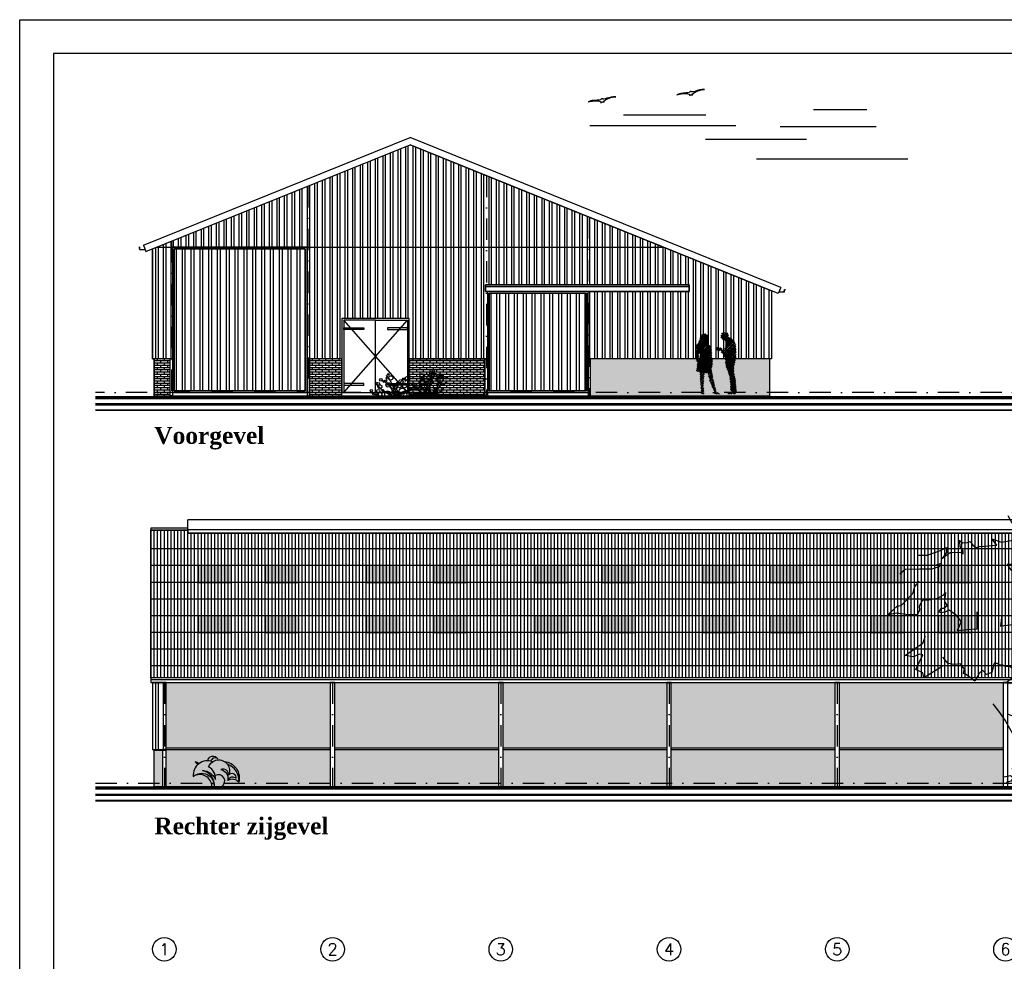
# Model space of a CAD drawing. Extents: x 0 to 139982, y -59400 to 0.
# Tile 7 of 20: x 0 to 29266, y -27970 to 0. Entities that reach past the tile are written whole.
import ezdxf
from ezdxf.enums import TextEntityAlignment as Align

# ---------------------------------------------------------------- set-up
doc = ezdxf.new("R2010")
doc.units = 0
doc.header["$LTSCALE"] = 100
doc.header["$MEASUREMENT"] = 0
doc.linetypes.add('DASHDOT2', pattern=[12.7, 6.35, -3.175, 0, -3.175])
doc.layers.get('0').update_dxf_attribs({"linetype": 'CONTINUOUS'})
for name, color, linetype in [('00', 7, 'CONTINUOUS'), ('A--A$1C-_CIRKEL', 3, 'CONTINUOUS'), ('A--A21--_F1---', 8, 'CONTINUOUS'), ('A--A21--_F123-_SOLID', 25, 'CONTINUOUS'), ('A--A27--_F123-_SOLID', 7, 'CONTINUOUS'), ('A--A49--_F1---_SOLID', 16, 'CONTINUOUS'), ('A--L$2A-_F123-', 7, 'CONTINUOUS'), ('A--L$7A-_STRAMIEN', 1, 'DASHDOT2'), ('A--L20--_F123-_GEVELAANZIC', 7, 'CONTINUOUS'), ('A--L21--_F123-', 1, 'CONTINUOUS'), ('A--L27--_F123-', 1, 'CONTINUOUS'), ('A--L28S-_F123-', 1, 'CONTINUOUS'), ('A--L32--_F123-', 7, 'CONTINUOUS'), ('A--L91--', 7, 'CONTINUOUS'), ('A--L91--_F123-', 7, 'CONTINUOUS'), ('A--L93--_F123-', 7, 'CONTINUOUS'), ('A--L99--_F123-', 1, 'CONTINUOUS'), ('A--M$1A-_F123-_MAATV', 7, 'CONTINUOUS'), ('A--T$1A-_F123-_0_25MM', 2, 'CONTINUOUS')]:
    doc.layers.add(name, color=color, linetype=linetype)
doc.styles.add('ALFA-0_25', font='ROMANS')
doc.styles.add('DLV5', font='TIMESBD.TTF')
pattern_1 = [(90, (0, -59400), (-225, 4e-14), []), (90, (75, -59325), (-225, 4e-14), [])]

# ---------------------------------------------------------------- blocks, each defined once
blk = doc.blocks.new('BOOM')
at = {"layer": 'A--L99--_F123-', "color": 2}
for points in [[(428, 6137), (337, 5973), (155, 5992), (-9, 6046), (-228, 6192), (-647, 6374), (-993, 6192), (-847, 6010), (-1120, 6010), (-1575, 5973), (-1575, 5773), (-1339, 5737), (-1430, 5628), (-1703, 5591), (-1903, 5464)], [(2878, 4820), (2762, 4924), (2432, 4930), (2148, 4930), (1965, 4994), (2051, 5022), (1932, 5058)], [(2453, 4649), (2553, 4513), (2590, 4367), (2854, 4094), (2945, 4076), (3018, 4013), (3145, 3894), (2954, 3931), (2745, 3903), (2481, 3894), (2426, 3994), (2435, 4094), (2362, 4231), (2226, 4231), (2025, 4267), (1880, 4340), (1843, 4395), (1871, 4204), (1843, 4149), (1807, 4094), (1880, 4031), (1953, 4031), (1998, 3958), (1944, 3940), (1852, 3958), (1761, 4003), (1625, 3903), (1488, 3730), (1579, 3530), (1352, 3558), (1124, 3567), (1124, 3758), (1124, 3958)], [(569, 3885), (596, 3630), (523, 3649), (305, 3667), (314, 4076), (132, 3940), (-205, 3958), (-305, 3994), (-223, 3876), (-342, 3758), (-433, 3630), (-524, 3548), (-651, 3639), (-715, 3831)], [(-2449, 3373), (-2349, 3464), (-2218, 3347), (-2212, 3267), (-2278, 3152), (-2069, 3136), (-2039, 3192), (-2039, 3454), (-2009, 3512), (-2101, 3683), (-2097, 3794), (-1785, 3785), (-1667, 3687)], [(23, 3685), (-41, 3576), (-14, 3312), (-78, 3239)], [(-314, 3476), (-305, 3403), (-278, 3376), (-278, 3230)], [(1918, 2718), (2337, 2459), (2360, 2573), (2515, 2650), (2360, 2977), (2437, 2996), (2569, 2932), (2756, 2964), (2519, 3141), (2360, 3246), (2301, 3405)], [(-2264, 2193), (-2359, 2125), (-2368, 2138), (-2324, 2191), (-2312, 2231), (-2279, 2293), (-2242, 2381), (-2174, 2447), (-2163, 2476), (-2066, 2539), (-2042, 2586), (-1971, 2647), (-1936, 2703), (-1830, 2817), (-1795, 2822), (-1768, 2839), (-1771, 2875), (-1797, 2888), (-1837, 2892), (-1839, 2966), (-1765, 3023), (-1677, 3030), (-1626, 2959), (-1458, 2958), (-1433, 2905), (-1389, 2902), (-1347, 2953), (-1008, 2958), (-957, 2990)], [(-794, 2747), (-821, 2652), (-865, 2603), (-938, 2484), (-930, 2403), (-982, 2405), (-1039, 2519), (-1104, 2549), (-1139, 2536)], [(-1569, 2060), (-1710, 2058), (-1726, 2087), (-1724, 2164), (-1767, 2202), (-1897, 2164), (-1941, 2104), (-1965, 2093), (-1965, 2125), (-2012, 2191), (-2264, 2193)], [(-487, 2120), (-512, 2158), (-669, 2164), (-656, 2063), (-694, 2033), (-691, 1927), (-767, 1925), (-797, 1957), (-993, 1952), (-1012, 1908), (-993, 1819), (-1082, 1824), (-1080, 1859), (-1142, 1919), (-1126, 2177), (-1164, 2218), (-1395, 2164), (-1498, 2161)], [(-105, 1866), (-92, 1766), (-5, 1610), (34, 1428), (90, 1250)], [(-205, 171), (-205, 305), (-144, 370), (-213, 552), (-278, 743), (-309, 929), (-361, 947), (-348, 1133), (-426, 1263), (-521, 1411), (-595, 1575), (-656, 1784)], [(420, 1636), (303, 1593), (303, 1502), (207, 1385)], [(-261, 279), (-261, 418), (-318, 444), (-400, 431), (-430, 366), (-426, 197), (-361, 123), (-370, 79), (-465, 93), (-539, -3)], [(342, 409), (303, 361)], [(520, 218), (372, 249), (307, 188), (359, 119), (468, 88)]]:
    blk.add_lwpolyline(points, dxfattribs=at)
at = {"layer": 'A--L99--_F123-', "color": 8}
for points in [[(2456, 5238), (2258, 5241), (1956, 5342), (1825, 5412), (1825, 5299), (1919, 5165), (1871, 5211), (1742, 5302), (1511, 5308), (1443, 5272), (1443, 5339), (1514, 5433), (1520, 5552), (1538, 5580), (1450, 5516), (1352, 5528), (1285, 5549), (1224, 5470), (1160, 5412), (1071, 5440), (683, 5464), (792, 5609), (573, 5537), (355, 5573), (82, 5646), (100, 5537), (173, 5464), (-46, 5300), (-82, 5191), (-246, 5191), (-246, 5082), (-46, 5045), (446, 5027), (373, 4918), (264, 4809), (-9, 4863), (-119, 4882), (-137, 4936), (-119, 4754), (-264, 4627), (-392, 4627), (-537, 4572), (-592, 4590)], [(-1521, 5300), (-1739, 5136), (-1958, 5155), (-2103, 5009), (-1994, 4863), (-1757, 4736), (-1757, 4681), (-1939, 4663), (-1976, 4445), (-2231, 4518), (-2340, 4554), (-2322, 4427), (-2522, 4445), (-2631, 4427), (-2613, 4299), (-2395, 4208), (-2613, 4026), (-2813, 4026)], [(-952, 3712), (-924, 3876), (-1125, 3876), (-1243, 3985), (-1279, 3903), (-1270, 3812), (-1380, 3758), (-1461, 3776), (-1525, 3785), (-1534, 3503)], [(-1237, 3059), (-1245, 3103), (-1322, 3159), (-1317, 3198), (-1350, 3257), (-1352, 3440), (-1319, 3502)], [(-232, 3558), (-187, 3530), (-187, 3476), (-169, 3430)], [(-132, 3539), (-141, 3467), (-160, 3457)], [(-177, 2371), (-135, 2371), (-110, 2399), (-103, 2384), (-102, 2365), (-71, 2339), (-70, 2269), (-23, 2181), (-6, 2161), (26, 2164), (143, 2268), (204, 2266), (210, 2292), (234, 2333), (443, 2339), (472, 2354), (312, 2474), (307, 2563), (279, 2617), (204, 2652), (207, 2681), (349, 2686), (391, 2718), (493, 2713), (541, 2745), (613, 2745), (669, 2785), (710, 2782), (734, 2798), (758, 2753), (777, 2643), (796, 2582), (917, 2532), (976, 2604), (1008, 2632), (1081, 2559), (1181, 2386), (1340, 2504), (1390, 2541), (1436, 2559), (1413, 2654), (1504, 2773), (1650, 2759), (1782, 2786), (1905, 2927)], [(-517, 1996), (-426, 1879), (-383, 1684), (-326, 1463), (-213, 1307), (-148, 1025)], [(4, 1944), (-1, 1740), (77, 1601), (160, 1402)], [(86, 1012), (-9, 929), (-9, 821)]]:
    blk.add_lwpolyline(points, dxfattribs=at)
at = {"layer": 'A--L99--_F123-', "color": 2}
blk.add_arc((3832, -624), 3949, 140.8206, 169.0296, dxfattribs=at)
blk = doc.blocks.new('QD91053-')
at = {"layer": 'A--L91--_F123-', "color": 1, "linetype": 'CONTINUOUS'}
for centre, radius in [((-548, 639), 24.9), ((-472, 535), 63), ((464, 593), 69.4), ((669, 552), 65.9), ((711, 692), 34.8), ((794, 648), 39.9), ((788, 743), 32.9), ((934, 600), 29.7), ((990, 639), 29.5), ((1026, 573), 49.1), ((-907, 381), 30.2), ((-848, 357), 42.6), ((-797, 274), 58), ((-765, 478), 39.3), ((-672, 432), 31.1), ((-624, 450), 29.7), ((-552, 333), 67.2), ((-577, 534), 30.2), ((-431, 273), 49.1), ((-315, 265), 43.1), ((-271, 382), 30.2), ((-213, 296), 52.8), ((-170, 425), 60.4), ((-63, 315), 70.6), ((-90, 510), 32.8), ((-38, 452), 14.7), ((24, 525), 59.8), ((112, 342), 44), ((210, 349), 36.6), ((264, 276), 32.9), ((444, 407), 76), ((539, 354), 28.2), ((574, 457), 55.8), ((604, 269), 72.5), ((704, 414), 65.5), ((730, 536), 31.1), ((930, 484), 58), ((982, 365), 46.9), ((1080, 342), 38.2), ((1175, 536), 33.7), ((1160, 393), 13.9), ((-1055, 158), 35.3), ((-980, 73), 39.4), ((-891, 43), 20.7), ((-846, 147), 49.1), ((-713, 167), 27.8), ((-349, 123), 87), ((-131, 143), 92.3), ((16, 125), 51.3), ((98, 197), 42.7), ((160, 74), 31.1), ((203, 198), 22.9), ((260, 55), 42.6), ((304, 204), 43.7), ((396, 234), 52.4), ((462, 142), 82.9), ((743, 165), 90.8), ((884, 104), 49.6), ((961, 188), 91.4)]:
    blk.add_circle(centre, radius, dxfattribs=at)
for centre, radius, start, end in [((-1251, 7), 889, 359.5326, 43.0418), ((2146, 182), 1479, 158.4887, 186.8224), ((1511, 123), 841, 138.8673, 187.727), ((355, 1555), 1743, 222.3394, 243.1782), ((-944, -85), 578, 8.4501, 66.3269), ((259, -22), 621, 121.2651, 177.9637), ((909, 917), 927, 215.8726, 255.444), ((964, 476), 554, 179.3256, 238.0735), ((-25, 41), 695, 357.8699, 50.6155), ((284, 747), 836, 297.5671, 348.8381), ((435, 450), 502, 299.9325, 6.6118), ((-781, -569), 673, 57.7108, 112.0944), ((-786, 48), 60.9, 308.4217, 231.5783), ((-565, 48), 94.3, 329.4961, 210.5039), ((-421, -6), 116, 3.0381, 176.9619), ((-328, 17), 110, 351.203, 188.797), ((269, -770), 970, 93.3086, 127.4954), ((-203, -43), 75.3, 34.3778, 145.6222), ((-40, 34), 52.5, 319.7882, 220.2118), ((378, -843), 910, 71.3392, 109.4353), ((356, 55), 45.9, 298.6589, 241.3411), ((511, 25), 75.3, 352.0783, 187.9217), ((611, 105), 109, 303.8972, 236.1028), ((635, -34), 110, 26.4631, 153.5369), ((729, -11), 116, 12.9313, 167.0687), ((39, 752), 970, 310.5134, 310.5821), ((48, 5), 621, 0.9295, 0.9994), ((1252, 68), 578, 184.7691, 185.237), ((1088, 551), 673, 232.24, 232.8984)]:
    blk.add_arc(centre, radius, start, end, dxfattribs=at)
blk = doc.blocks.new('*X32')
at = {"color": 0}
for p, q in [((2005, -421), (2123, -302)), ((2010, -465), (2166, -309)), ((2031, -344), (2061, -315)), ((2036, -488), (2204, -320)), ((2044, -926), (2409, -561)), ((2055, -519), (2228, -346)), ((2084, -540), (2237, -386)), ((2124, -549), (2235, -438)), ((2127, -793), (2384, -536)), ((2146, -725), (2359, -512)), ((2164, -657), (2332, -490)), ((2170, -602), (2303, -469)), ((2176, -547), (2266, -457)), ((1268, -959), (1417, -811)), ((1269, -1007), (1486, -791)), ((1269, -909), (1375, -803)), ((1270, -858), (1329, -800)), ((1287, -792), (1297, -782)), ((1372, -1054), (1708, -717)), ((1383, -943), (1650, -676)), ((1385, -990), (1681, -695)), ((1385, -1090), (1723, -752)), ((1437, -1088), (1729, -795)), ((1483, -1091), (1733, -841)), ((1494, -734), (1615, -612)), ((1498, -779), (1623, -654)), ((1544, -634), (1579, -599)), ((2016, -905), (2079, -841)), ((2071, -948), (2425, -594)), ((2088, -981), (2439, -630)), ((2108, -1011), (2451, -667)), ((2128, -1040), (2455, -713)), ((2148, -1070), (2458, -760)), ((2168, -1099), (2464, -803)), ((2188, -1128), (2467, -850)), ((1272, -1054), (1357, -970)), ((1278, -1098), (1356, -1020)), ((1288, -1138), (1359, -1066)), ((1299, -1176), (1339, -1136)), ((1532, -1091), (1738, -886)), ((1614, -1059), (1738, -935)), ((1653, -1069), (1741, -982)), ((1680, -1092), (1745, -1027)), ((1681, -1141), (1752, -1069)), ((1687, -1184), (1757, -1114)), ((1691, -1230), (1759, -1162)), ((2209, -1157), (2468, -898)), ((2249, -1166), (2465, -950)), ((2293, -1172), (2462, -1003)), ((2342, -1172), (2463, -1051)), ((2397, -1167), (2447, -1117)), ((1673, -1396), (1747, -1322)), ((1679, -1340), (1757, -1262)), ((1688, -1282), (1760, -1210)), ((1691, -1427), (1735, -1383)), ((1395, -1525), (1424, -1496)), ((1395, -1574), (1469, -1501)), ((1396, -1624), (1514, -1505)), ((1396, -1672), (1528, -1540)), ((1397, -1721), (1515, -1603)), ((1400, -1768), (1508, -1660)), ((1404, -1813), (1503, -1714)), ((1631, -1537), (1669, -1499)), ((1636, -1581), (1723, -1494)), ((1646, -1621), (1747, -1520)), ((1660, -1656), (1760, -1556)), ((1669, -1697), (1770, -1596)), ((1674, -1742), (1776, -1640)), ((1686, -1779), (1784, -1681)), ((1705, -1809), (1793, -1721)), ((1409, -1858), (1500, -1767)), ((1413, -1903), (1499, -1818)), ((1418, -1948), (1498, -1868)), ((1421, -1995), (1498, -1917)), ((1423, -2042), (1500, -1965)), ((1428, -2086), (1504, -2010)), ((1722, -1842), (1804, -1760)), ((1736, -1878), (1815, -1798)), ((1745, -1917), (1826, -1836)), ((1757, -1955), (1834, -1878)), ((1777, -1985), (1840, -1921)), ((1795, -2016), (1849, -1962)), ((1811, -2050), (1860, -2001)), ((1815, -2095), (1872, -2039)), ((2264, -2141), (2357, -2048)), ((1433, -2131), (1509, -2055)), ((1470, -2144), (1514, -2099)), ((1832, -2128), (1885, -2075)), ((1868, -2141), (1917, -2093)), ((1918, -2141), (1948, -2110)), ((1967, -2141), (1980, -2128)), ((2214, -2142), (2257, -2099)), ((2317, -2138), (2401, -2054)), ((2378, -2126), (2435, -2070)), ((2411, -2143), (2469, -2085))]:
    blk.add_line(p, q, dxfattribs=at)
blk = doc.blocks.new('*X33')
at = {"color": 0}
for p, q in [((1271, -758), (1609, -421)), ((1278, -702), (1592, -388)), ((1297, -782), (1621, -457)), ((1329, -800), (1632, -496)), ((1355, -576), (1564, -366)), ((1505, -713), (1359, -567)), ((1520, -679), (1374, -532)), ((1386, -495), (1529, -352)), ((1536, -645), (1386, -495)), ((1556, -616), (1396, -455)), ((1585, -596), (1411, -421)), ((1412, -419), (1466, -366)), ((1633, -594), (1430, -390)), ((1638, -549), (1454, -365)), ((1632, -493), (1495, -356)), ((1609, -421), (1547, -359)), ((1579, -599), (1638, -540)), ((1340, -795), (1280, -736)), ((1408, -814), (1283, -689)), ((1443, -799), (1304, -660)), ((1485, -792), (1329, -636)), ((1495, -752), (1348, -605)), ((1375, -803), (1544, -634)), ((1417, -811), (1494, -734)), ((1486, -791), (1498, -779)), ((1615, -612), (1633, -595)), ((1859, -813), (1921, -752)), ((1870, -831), (1861, -822)), ((1921, -832), (1870, -781)), ((1988, -850), (1888, -750)), ((1891, -831), (1961, -762)), ((1939, -833), (2009, -763)), ((2032, -845), (1949, -761)), ((1973, -849), (2043, -778)), ((2048, -810), (2000, -763)), ((2019, -852), (2048, -823)), ((1286, -1436), (1653, -1069)), ((1299, -1374), (1614, -1059)), ((1304, -1320), (1532, -1091)), ((1309, -1265), (1483, -1091)), ((1309, -1463), (1680, -1092)), ((1328, -1196), (1437, -1088)), ((1339, -1136), (1385, -1090)), ((1691, -1493), (1339, -1141)), ((1740, -1492), (1352, -1105)), ((1352, -1469), (1681, -1141)), ((1671, -1374), (1387, -1090)), ((1681, -1334), (1434, -1088)), ((1688, -1292), (1488, -1092)), ((1690, -1245), (1536, -1091)), ((1689, -1194), (1573, -1078)), ((1681, -1136), (1607, -1063)), ((2144, -1173), (2188, -1128)), ((2144, -1222), (2209, -1157)), ((2391, -1401), (2145, -1155)), ((2151, -1116), (2168, -1099)), ((2394, -1355), (2152, -1112)), ((2161, -1255), (2249, -1166)), ((2186, -1378), (2397, -1167)), ((2398, -1309), (2256, -1167)), ((2417, -1229), (2358, -1170)), ((2428, -1191), (2404, -1166)), ((1324, -1472), (1286, -1434)), ((1385, -1484), (1293, -1392)), ((1449, -1499), (1301, -1351)), ((1504, -1504), (1305, -1305)), ((1557, -1508), (1309, -1260)), ((1607, -1508), (1318, -1219)), ((1652, -1503), (1333, -1185)), ((1386, -1485), (1687, -1184)), ((1424, -1496), (1691, -1230)), ((1469, -1501), (1688, -1282)), ((1514, -1505), (1679, -1340)), ((1561, -1508), (1673, -1396)), ((1610, -1509), (1691, -1427)), ((1669, -1499), (1736, -1432)), ((1738, -1441), (1720, -1423)), ((2393, -1453), (2142, -1202)), ((2161, -1304), (2293, -1172)), ((2393, -1502), (2167, -1276)), ((2411, -1570), (2167, -1325)), ((2173, -1341), (2342, -1172)), ((2421, -1629), (2194, -1402)), ((2199, -1415), (2431, -1183)), ((2213, -1450), (2411, -1252)), ((2226, -1487), (2397, -1316)), ((2237, -1525), (2394, -1367)), ((2247, -1564), (2391, -1420)), ((2407, -1268), (2312, -1174)), ((1723, -1494), (1740, -1477)), ((2442, -1699), (2225, -1482)), ((2444, -1751), (2244, -1551)), ((2266, -1595), (2393, -1468)), ((2277, -1634), (2394, -1516)), ((2458, -1815), (2277, -1633)), ((2279, -1680), (2407, -1552)), ((2458, -1864), (2280, -1686)), ((2285, -1724), (2416, -1594)), ((2462, -1917), (2288, -1743)), ((2289, -1770), (2422, -1637)), ((2291, -1817), (2432, -1676)), ((2293, -1865), (2445, -1713)), ((2464, -1969), (2289, -1794)), ((2470, -2025), (2293, -1847)), ((2469, -2073), (2297, -1901)), ((2298, -1909), (2447, -1761)), ((2298, -2009), (2458, -1848)), ((2345, -2048), (2298, -2001)), ((2299, -1958), (2458, -1799)), ((2399, -2053), (2299, -1952)), ((2318, -2038), (2461, -1895)), ((2355, -2050), (2463, -1942)), ((2401, -2054), (2467, -1988)), ((2435, -2069), (2471, -2033))]:
    blk.add_line(p, q, dxfattribs=at)
blk = doc.blocks.new('QD93001-')
at = {"layer": 'A--L93--_F123-', "color": 1}
blk.add_blockref('*X32', (-1470, 2144), dxfattribs=at)
at = {"layer": 'A--L93--_F123-', "color": 2}
blk.add_blockref('*X33', (-1470, 2144), dxfattribs=at)
blk = doc.blocks.new('QD91052-')
at = {"layer": 'A--L91--_F123-', "color": 2, "linetype": 'CONTINUOUS'}
for points in [[(-126, 761, -0.696387), (175, 825, 0.55221), (-26, 747, 0.55221)], [(0, 0, 0.57656), (-550, 300, -0.656989), (76, 0, 0.36404), (-275, 475, -0.282928), (112, 206, 0.29071), (-95, 585, -1.028653), (498, 333)], [(-380, 681, 0.064029), (-499, 727, -0.079907), (-422, 646)], [(371, 744, -0.462509), (800, 125, 0.348616), (463, 660, 0.348616)], [(800, 125, 0.35875), (474, 179, -0.608075), (723, 236, 0.786587), (498, 333, 0.593872), (271, 502, -0.405187), (474, 179)]]:
    blk.add_lwpolyline(points, format="xyb", dxfattribs=at)
for centre, radius, start, end in [((-134, 342), 419, 68.3952, 185.7848), ((195, 160), 189, 302.1458, 119.3335)]:
    blk.add_arc(centre, radius, start, end, dxfattribs=at)
blk = doc.blocks.new('CIRKEL')
at = {"layer": 'A--A$1C-_CIRKEL'}
blk.add_circle((0, 0), 350, dxfattribs=at)

msp = doc.modelspace()

# ---------------------------------------------------------------- hatches: boundary and pattern name
at = {"layer": 'A--A21--_F1---'}
h = msp.add_hatch(dxfattribs=at)
h.set_pattern_fill('ANSI32', color=256, scale=600, angle=45, style=0)
h.set_pattern_definition(pattern_1)
h.paths.add_polyline_path([(22350, -8057.7), (22350, -10076.7), (16900, -10076.7), (16900, -8076.7), (19900, -8076.7), (19900, -7876.7), (13850, -7876.7), (13850, -8076.7), (13900, -8076.7), (13900, -10076.7), (11580, -10076.7), (11580, -8876.7), (9580, -8876.7), (9580, -10076.7), (8540, -10076.7), (8540, -6759.1), (4540, -6759.1), (4540, -10076.7), (3950, -10076.7), (3950, -6807.7), (11603.1, -3715.7)])
h = msp.add_hatch(dxfattribs=at)
h.set_pattern_fill('ANSI32', color=256, scale=700, angle=45, style=0)
h.set_pattern_definition([(90, (-43990.7, -59400), (-262.5, 6e-14), []), (90, (-43903.2, -59312.5), (-262.5, 6e-14), [])])
h.paths.add_polyline_path([(4590, -11026.7), (8490, -11026.7), (8490, -6809.1), (4590, -6809.1)])
h = msp.add_hatch(dxfattribs=at)
h.set_pattern_fill('ANSI32', color=256, scale=700, angle=45, style=0)
h.set_pattern_definition([(90, (-33587.9, -59400), (-262.5, 6e-14), []), (90, (-33500.4, -59312.5), (-262.5, 6e-14), [])])
h.paths.add_polyline_path([(13950, -11026.7), (16850, -11026.7), (16850, -8126.7), (13950, -8126.7)])
h = msp.add_hatch(dxfattribs=at)
h.set_pattern_fill('AR-BRSTD', color=256, scale=25, style=0)
h.set_pattern_definition([(0, (0, -59400), (0, 66.675), []), (90, (0, -59400), (-100, 66.675), [66.675, -66.675])])
h.paths.add_polyline_path([(11580, -10076.7), (13830, -10076.7), (13830, -11176.7), (11580, -11176.7)])
h.paths.add_polyline_path([(8610, -11176.7), (9580, -11176.7), (9580, -10076.7), (8610, -10076.7)])
h.paths.add_polyline_path([(4000, -11176.7), (4470, -11176.7), (4470, -10076.7), (4000, -10076.7)])
h = msp.add_hatch(dxfattribs=at)
h.set_pattern_fill('_U', color=256, scale=100, angle=90, style=0, pattern_type=0)
h.set_pattern_definition([(90, (0, -59400), (-100, 6e-15), [])])
h.paths.add_polyline_path([(3900, -19551), (3900, -15159.3), (5000, -15159.3), (5000, -15251.3), (32822, -15251.3), (32822, -15159.3), (84700, -15159.3), (84700, -19551), (33322, -19551)])
h = msp.add_hatch(dxfattribs=at)
h.set_pattern_fill('ANSI32', color=256, scale=600, angle=45, style=0)
h.set_pattern_definition(pattern_1)
h.paths.add_polyline_path([(3950, -21676), (4352.5, -21676), (4352.5, -19687.8), (3950, -19687.8)])

# ---------------------------------------------------------------- linework, layer by layer
for p, q in [((84700, -15721.1), (3900, -15721.1)), ((84700, -16217.4), (3900, -16217.4)), ((84700, -16713.8), (3900, -16713.8)), ((84700, -17210.2), (3900, -17210.2)), ((84700, -17706.5), (3900, -17706.5)), ((84700, -18202.9), (3900, -18202.9)), ((84700, -18699.2), (3900, -18699.2)), ((84700, -19195.6), (3900, -19195.6))]:
    msp.add_line(p, q, dxfattribs=at)
for points in [[(22350, -8057.7), (22350, -10076.7), (16900, -10076.7), (16900, -8076.7), (19900, -8076.7), (19900, -7876.7), (13850, -7876.7), (13850, -8076.7), (13900, -8076.7), (13900, -10076.7), (11580, -10076.7), (11580, -8876.7), (9580, -8876.7), (9580, -10076.7), (8540, -10076.7), (8540, -6759.1), (4540, -6759.1), (4540, -10076.7), (3950, -10076.7), (3950, -6807.7), (11603.1, -3715.7)], [(4590, -11026.7), (8490, -11026.7), (8490, -6809.1), (4590, -6809.1)], [(13950, -11026.7), (16850, -11026.7), (16850, -8126.7), (13950, -8126.7)], [(4000, -11176.7), (4470, -11176.7), (4470, -10076.7), (4000, -10076.7)], [(8610, -11176.7), (9580, -11176.7), (9580, -10076.7), (8610, -10076.7)], [(11580, -10076.7), (13830, -10076.7), (13830, -11176.7), (11580, -11176.7)], [(3900, -19551), (3900, -15159.3), (5000, -15159.3), (5000, -15251.3), (32822, -15251.3), (32822, -15159.3), (84700, -15159.3), (84700, -19551), (33322, -19551), (33322, -19551)], [(3950, -21676), (4352.5, -21676), (4352.5, -19687.8), (3950, -19687.8)]]:
    msp.add_lwpolyline(points, close=True, dxfattribs=at)
at = {"layer": 'A--A21--_F123-_SOLID', "color": 27}
for points in [[(16970, -11176.7), (16970, -10076.7), (22300, -11176.7), (22300, -10076.7)], [(4000, -22776), (4000, -21676), (4247.5, -22776), (4247.5, -21676)], [(4352.5, -22776), (4352.5, -21676), (9232.5, -22776), (9232.5, -21676)], [(9367.5, -22776), (9367.5, -21676), (14232.5, -22776), (14232.5, -21676)], [(14367.5, -22776), (14367.5, -21676), (19232.5, -22776), (19232.5, -21676)], [(19367.5, -22776), (19367.5, -21676), (24232.5, -22776), (24232.5, -21676)], [(24367.5, -22776), (24367.5, -21676), (29232.5, -22776), (29232.5, -21676)]]:
    msp.add_solid(points, dxfattribs=at)
at = {"layer": 'A--A21--_F123-_SOLID'}
for points in [[(4352.5, -21626), (4352.5, -19687.8), (9232.5, -21626), (9232.5, -19687.8)], [(9367.5, -21626), (9367.5, -19687.8), (14232.5, -21626), (14232.5, -19687.8)], [(14367.5, -21626), (14367.5, -19687.8), (19232.5, -21626), (19232.5, -19687.8)], [(19367.5, -21626), (19367.5, -19687.8), (24232.5, -21626), (24232.5, -19687.8)], [(24367.5, -21626), (24367.5, -19687.8), (29232.5, -21626), (29232.5, -19687.8)]]:
    msp.add_solid(points, dxfattribs=at)
at = {"layer": 'A--A27--_F123-_SOLID', "color": 25, "linetype": 'CONTINUOUS'}
for points in [[(5300, -16713.8), (5300, -16217.4), (6300, -16713.8), (6300, -16217.4)], [(7300, -16713.8), (7300, -16217.4), (8300, -16713.8), (8300, -16217.4)], [(10300, -16713.8), (10300, -16217.4), (11300, -16713.8), (11300, -16217.4)], [(12300, -16713.8), (12300, -16217.4), (13300, -16713.8), (13300, -16217.4)], [(15300, -16713.8), (15300, -16217.4), (16300, -16713.8), (16300, -16217.4)], [(17300, -16713.8), (17300, -16217.4), (18300, -16713.8), (18300, -16217.4)], [(20300, -16713.8), (20300, -16217.4), (21300, -16713.8), (21300, -16217.4)], [(22300, -16713.8), (22300, -16217.4), (23300, -16713.8), (23300, -16217.4)], [(25300, -16713.8), (25300, -16217.4), (26300, -16713.8), (26300, -16217.4)], [(27300, -16713.8), (27300, -16217.4), (28300, -16713.8), (28300, -16217.4)], [(5300, -18202.9), (5300, -17706.5), (6300, -18202.9), (6300, -17706.5)], [(7300, -18202.9), (7300, -17706.5), (8300, -18202.9), (8300, -17706.5)], [(10300, -18202.9), (10300, -17706.5), (11300, -18202.9), (11300, -17706.5)], [(12300, -18202.9), (12300, -17706.5), (13300, -18202.9), (13300, -17706.5)], [(15300, -18202.9), (15300, -17706.5), (16300, -18202.9), (16300, -17706.5)], [(17300, -18202.9), (17300, -17706.5), (18300, -18202.9), (18300, -17706.5)], [(20300, -18202.9), (20300, -17706.5), (21300, -18202.9), (21300, -17706.5)], [(22300, -18202.9), (22300, -17706.5), (23300, -18202.9), (23300, -17706.5)], [(25300, -18202.9), (25300, -17706.5), (26300, -18202.9), (26300, -17706.5)], [(27300, -18202.9), (27300, -17706.5), (28300, -18202.9), (28300, -17706.5)]]:
    msp.add_solid(points, dxfattribs=at)
at = {"layer": 'A--A49--_F1---_SOLID'}
for points in [[(4000, -10126.7), (4000, -10076.7), (4540, -10126.7), (4540, -10076.7)], [(9580, -10126.7), (9580, -10076.7), (8540, -10126.7), (8540, -10076.7)], [(13900, -10126.7), (13900, -10076.7), (11580, -10126.7), (11580, -10076.7)], [(16900, -10126.7), (16900, -10076.7), (22300, -10126.7), (22300, -10076.7)], [(33322, -19737.8), (33322, -19687.8), (3950, -19737.8), (3950, -19687.8)], [(4352.5, -21726), (4352.5, -21676), (4000, -21726), (4000, -21676)]]:
    msp.add_solid(points, dxfattribs=at)
at = {"layer": 'A--L$2A-_F123-', "color": 1}
msp.add_lwpolyline([(0, -59400), (0, 0), (114000, 0), (114000, -59400)], close=True, dxfattribs=at)
at = {"layer": 'A--L$2A-_F123-', "color": 4}
msp.add_lwpolyline([(1000, -58400), (113000, -58400), (113000, -1000), (1000, -1000)], close=True, dxfattribs=at)
at = {"layer": 'A--L$7A-_STRAMIEN'}
for p, q in [((13875, -4633.6), (13875, -11176.7)), ((8565, -4943.2), (8565, -11176.7)), ((16925, -5865.9), (16925, -11176.7)), ((4515, -6579.5), (4515, -11176.7)), ((4300, -19687.8), (4300, -22776)), ((9300, -19687.8), (9300, -22776)), ((14300, -19687.8), (14300, -22776)), ((19300, -19687.8), (19300, -22776)), ((24300, -19687.8), (24300, -22776))]:
    msp.add_line(p, q, dxfattribs=at)
at = {"layer": 'A--L20--_F123-_GEVELAANZIC', "color": 2, "linetype": 'CONTINUOUS'}
for points in [[(5300, -16713.8), (6300, -16713.8), (6300, -16217.4), (5300, -16217.4)], [(7300, -16713.8), (8300, -16713.8), (8300, -16217.4), (7300, -16217.4)], [(10300, -16713.8), (11300, -16713.8), (11300, -16217.4), (10300, -16217.4)], [(12300, -16713.8), (13300, -16713.8), (13300, -16217.4), (12300, -16217.4)], [(15300, -16713.8), (16300, -16713.8), (16300, -16217.4), (15300, -16217.4)], [(17300, -16713.8), (18300, -16713.8), (18300, -16217.4), (17300, -16217.4)], [(20300, -16713.8), (21300, -16713.8), (21300, -16217.4), (20300, -16217.4)], [(22300, -16713.8), (23300, -16713.8), (23300, -16217.4), (22300, -16217.4)], [(25300, -16713.8), (26300, -16713.8), (26300, -16217.4), (25300, -16217.4)], [(27300, -16713.8), (28300, -16713.8), (28300, -16217.4), (27300, -16217.4)], [(5300, -18202.9), (6300, -18202.9), (6300, -17706.5), (5300, -17706.5)], [(7300, -18202.9), (8300, -18202.9), (8300, -17706.5), (7300, -17706.5)], [(10300, -18202.9), (11300, -18202.9), (11300, -17706.5), (10300, -17706.5)], [(12300, -18202.9), (13300, -18202.9), (13300, -17706.5), (12300, -17706.5)], [(15300, -18202.9), (16300, -18202.9), (16300, -17706.5), (15300, -17706.5)], [(17300, -18202.9), (18300, -18202.9), (18300, -17706.5), (17300, -17706.5)], [(20300, -18202.9), (21300, -18202.9), (21300, -17706.5), (20300, -17706.5)], [(22300, -18202.9), (23300, -18202.9), (23300, -17706.5), (22300, -17706.5)], [(25300, -18202.9), (26300, -18202.9), (26300, -17706.5), (25300, -17706.5)], [(27300, -18202.9), (28300, -18202.9), (28300, -17706.5), (27300, -17706.5)]]:
    msp.add_lwpolyline(points, close=True, dxfattribs=at)
at = {"layer": 'A--L21--_F123-', "color": 3}
for p, q in [((3678.6, -6701.7), (11603.1, -3500)), ((22621.4, -7951.7), (11603.1, -3500)), ((3753.6, -6887.1), (11603.1, -3715.7)), ((22546.4, -8137.1), (11603.1, -3715.7)), ((3678.6, -6701.7), (3753.6, -6887.1)), ((4070.4, -6759.1), (19135.8, -6759.1)), ((22621.4, -7951.7), (22546.4, -8137.1)), ((4000, -11176.7), (4000, -10076.7)), ((4540, -10076.7), (4000, -10076.7)), ((9580, -10076.7), (8540, -10076.7)), ((13900, -10076.7), (11580, -10076.7)), ((22300, -10076.7), (16900, -10076.7)), ((22300, -11176.7), (22300, -10076.7)), ((4000, -11176.7), (22300, -11176.7)), ((32822, -14857.9), (5000, -14857.9)), ((5000, -15251.3), (5000, -14857.9)), ((3900, -15099.3), (3900, -19687.8)), ((5000, -15099.3), (3900, -15099.3)), ((3900, -19687.8), (33322, -19687.8)), ((4352.5, -21676), (4352.5, -19687.8)), ((4000, -22776), (4000, -21676)), ((4000, -22776), (69500, -22776))]:
    msp.add_line(p, q, dxfattribs=at)
for points in [[(3950, -6807.7), (3950, -10076.7), (4000, -10076.7)], [(22350, -8057.7), (22350, -10076.7), (22300, -10076.7)], [(3950, -19687.8), (3950, -21676), (4352.5, -21676)]]:
    msp.add_lwpolyline(points, dxfattribs=at)
at = {"layer": 'A--L27--_F123-', "color": 2, "linetype": 'CONTINUOUS'}
for p, q in [((5000, -15159.3), (3900, -15159.3)), ((32822, -15153.8), (5000, -15153.8)), ((32822, -15251.3), (5000, -15251.3)), ((33322, -19551), (3900, -19551)), ((33322, -19611.8), (3900, -19611.8)), ((4352.5, -21626), (9232.5, -21626)), ((9367.5, -21626), (14232.5, -21626)), ((14367.5, -21626), (19232.5, -21626)), ((19367.5, -21626), (24232.5, -21626)), ((24367.5, -21626), (29232.5, -21626)), ((4352.5, -21676), (9232.5, -21676)), ((9367.5, -21676), (14232.5, -21676)), ((14367.5, -21676), (19232.5, -21676)), ((19367.5, -21676), (24232.5, -21676)), ((24367.5, -21676), (29232.5, -21676))]:
    msp.add_line(p, q, dxfattribs=at)
for points in [[(3731.9, -6833.5), (3573.1, -6833.5), (3566.1, -6761.3), (3537.4, -6762.5)], [(3733.9, -6838.5), (3568.6, -6838.5), (3561.6, -6766.5), (3537.6, -6767.5)], [(22566.1, -8088.5), (22731.4, -8088.5), (22738.4, -8016.5), (22762.4, -8017.5)], [(22568.1, -8083.5), (22726.9, -8083.5), (22733.9, -8011.3), (22762.6, -8012.5)]]:
    msp.add_lwpolyline(points, dxfattribs=at)
at = {"layer": 'A--L28S-_F123-', "color": 2}
for points in [[(4540, -11176.7), (4470, -11176.7), (4470, -10076.7), (4540, -10076.7)], [(8540, -11176.7), (8610, -11176.7), (8610, -10076.7), (8540, -10076.7)], [(13900, -11176.7), (13830, -11176.7), (13830, -10076.7), (13900, -10076.7)], [(16900, -11176.7), (16970, -11176.7), (16970, -10076.7), (16900, -10076.7)], [(9232.5, -22776), (9367.5, -22776), (9367.5, -19687.8), (9232.5, -19687.8)], [(14232.5, -22776), (14367.5, -22776), (14367.5, -19687.8), (14232.5, -19687.8)], [(19232.5, -22776), (19367.5, -22776), (19367.5, -19687.8), (19232.5, -19687.8)], [(24232.5, -22776), (24367.5, -22776), (24367.5, -19687.8), (24232.5, -19687.8)], [(29232.5, -22776), (29367.5, -22776), (29367.5, -19687.8), (29232.5, -19687.8)], [(4247.5, -22776), (4352.5, -22776), (4352.5, -21676), (4247.5, -21676)]]:
    msp.add_lwpolyline(points, close=True, dxfattribs=at)
at = {"layer": 'A--L32--_F123-', "color": 1, "linetype": 'CONTINUOUS'}
for p, q in [((13850, -7926.7), (19900, -7926.7)), ((9630, -11076.7), (11530, -8926.7)), ((11530, -11076.7), (9630, -8926.7))]:
    msp.add_line(p, q, dxfattribs=at)
for points in [[(4540, -11076.7), (8540, -11076.7), (8540, -6759.1), (4540, -6759.1)], [(8490, -11026.7), (4590, -11026.7), (4590, -6809.1), (8490, -6809.1)], [(13900, -11076.7), (16900, -11076.7), (16900, -8076.7), (13900, -8076.7)], [(16850, -11026.7), (13950, -11026.7), (13950, -8126.7), (16850, -8126.7)], [(9580, -11076.7), (11580, -11076.7), (11580, -8876.7), (9580, -8876.7)], [(9630, -11076.7), (10580, -11076.7), (10580, -8926.7), (9630, -8926.7)], [(11530, -11076.7), (10580, -11076.7), (10580, -8926.7), (11530, -8926.7)], [(9630, -9151.7), (10230, -9151.7), (10230, -9201.7), (9630, -9201.7)], [(11530, -9151.7), (10930, -9151.7), (10930, -9201.7), (11530, -9201.7)], [(9630, -10851.7), (10230, -10851.7), (10230, -10801.7), (9630, -10801.7)], [(11530, -10851.7), (10930, -10851.7), (10930, -10801.7), (11530, -10801.7)]]:
    msp.add_lwpolyline(points, close=True, dxfattribs=at)
at = {"layer": 'A--L32--_F123-', "color": 2, "linetype": 'CONTINUOUS'}
msp.add_lwpolyline([(19900, -8076.7), (13850, -8076.7), (13850, -7876.7), (19900, -7876.7)], close=True, dxfattribs=at)
at = {"layer": 'A--L32--_F123-', "color": 1}
for points in [[(6923, -8917.9, 0, 75, 0), (6698, -8917.9, 0, 0, 0), (6254.2, -8917.9, 0, 0, 0), (6254.2, -8917.9, 0, 0, 0)], [(15705.4, -9529.2, 0, 75, 0), (15480.4, -9529.2, 0, 0, 0), (15036.6, -9529.2, 0, 0, 0), (15036.6, -9529.2, 0, 0, 0)]]:
    msp.add_lwpolyline(points, format="xyseb", dxfattribs=at)
at = {"layer": 'A--L93--_F123-', "color": 1}
for points in [[(17383.2, -2404.1), (17383.2, -2404.1), (17445.2, -2365.1), (17519.5, -2329.7), (17568.1, -2315.6), (17621, -2301.8), (17675.5, -2293.1), (17716, -2288.5), (17643.6, -2287.4), (17577.7, -2299.4), (17506.6, -2316.3), (17451.9, -2334.4), (17399.1, -2353.2), (17362.1, -2360.5), (17344.5, -2355.6), (17328.2, -2346.4), (17309.8, -2347.9), (17291.9, -2352.4), (17280.3, -2362), (17275.3, -2373.4), (17261.4, -2382.3), (17224, -2387.6), (17164.6, -2392), (17084.6, -2397.3), (17020.5, -2404.7), (16976.5, -2413.3), (16942.5, -2425.2), (16901.1, -2443.1), (16978.5, -2423.3), (17024.9, -2416.3), (17092.1, -2409.3), (17161.7, -2409.1), (17223.3, -2421), (17281.4, -2435.4), (17277.3, -2468.9), (17310.2, -2449.1), (17334.7, -2443.8), (17368.4, -2448.4), (17357.9, -2421.4), (17383.2, -2404.1)], [(20018.4, -2189.1), (20018.4, -2189.1), (20080.4, -2150.1), (20154.7, -2114.7), (20203.3, -2100.6), (20256.2, -2086.8), (20310.7, -2078.1), (20351.2, -2073.5), (20278.8, -2072.4), (20212.9, -2084.4), (20141.8, -2101.2), (20087.1, -2119.3), (20034.3, -2138.2), (19997.3, -2145.5), (19979.7, -2140.6), (19963.3, -2131.3), (19944.9, -2132.9), (19927.1, -2137.4), (19915.5, -2147), (19910.4, -2158.4), (19896.6, -2167.3), (19859.2, -2172.6), (19799.8, -2177), (19719.7, -2182.3), (19655.7, -2189.6), (19611.7, -2198.3), (19577.6, -2210.2), (19536.3, -2228.1), (19613.6, -2208.3), (19660.1, -2201.3), (19727.3, -2194.3), (19796.9, -2194.1), (19858.5, -2206), (19916.6, -2220.3), (19912.4, -2253.9), (19945.4, -2234.1), (19969.9, -2228.8), (20003.5, -2233.4), (19993.1, -2206.3), (20018.4, -2189.1)]]:
    msp.add_lwpolyline(points, dxfattribs=at)
at = {"layer": 'A--L99--_F123-', "color": 2, "linetype": 'CONTINUOUS'}
msp.add_line((20398.1, -2840), (17951.2, -2840), dxfattribs=at)
at = {"layer": 'A--L99--_F123-', "color": 1, "linetype": 'CONTINUOUS'}
for p, q in [((23598, -2672), (25183.6, -2672)), ((21903.9, -4136.2), (26394.5, -4136.2))]:
    msp.add_line(p, q, dxfattribs=at)
at = {"layer": 'A--L99--_F123-', "color": 7, "linetype": 'CONTINUOUS'}
for p, q in [((21285.5, -3152.1), (16946.7, -3152.1)), ((22603.1, -3176.1), (25453.3, -3176.1))]:
    msp.add_line(p, q, dxfattribs=at)
at = {"layer": 'A--L99--_F123-', "color": 3, "linetype": 'CONTINUOUS'}
msp.add_line((23382.9, -3560.1), (20380.4, -3560.1), dxfattribs=at)
at = {"layer": 'A--L99--_F123-', "color": 1, "linetype": 'DASHDOT2'}
for p, q in [((111750, -11076.7), (2250, -11076.7)), ((2250, -22676), (111750, -22676))]:
    msp.add_line(p, q, dxfattribs=at)
at = {"layer": 'A--L99--_F123-', "color": 2}
for points, const_width in [([(2250, -11224.3), (111750, -11224.3)], 100), ([(2250, -11424.3), (111750, -11424.3)], 75), ([(2250, -11599.3), (111750, -11599.3)], 50), ([(111750, -22823.6), (2250, -22823.6)], 100), ([(111750, -23023.6), (2250, -23023.6)], 75), ([(111750, -23198.6), (2250, -23198.6)], 50)]:
    msp.add_lwpolyline(points, dxfattribs=dict(at, const_width=const_width))

# ---------------------------------------------------------------- block references
at = {"linetype": 'CONTINUOUS', "xscale": -1.3104, "yscale": 1.3104, "zscale": 1.3104}
msp.add_blockref('BOOM', (29935.4, -22772.2), dxfattribs=at)
at = {"layer": '00'}
msp.add_blockref('QD93001-', (20301, -11126.7), dxfattribs=at)
at = {"layer": 'A--L91--'}
for name, p in [('QD91053-', (11503.2, -11176.7)), ('QD91052-', (5711.2, -22776))]:
    msp.add_blockref(name, p, dxfattribs=at)
at = {"layer": 'A--M$1A-_F123-_MAATV'}
ref = msp.add_blockref('CIRKEL', (4300, -27613.9), dxfattribs=at)
ref.add_attrib('A', '1', dxfattribs={"layer": 'A--T$1A-_F123-_0_25MM', "height": 350, "style": 'ALFA-0_25'}).set_placement((4300, -27613.9), align=Align.MIDDLE_CENTER)
ref = msp.add_blockref('CIRKEL', (9300, -27613.9), dxfattribs=at)
ref.add_attrib('A', '2', dxfattribs={"layer": 'A--T$1A-_F123-_0_25MM', "height": 350, "style": 'ALFA-0_25'}).set_placement((9300, -27613.9), align=Align.MIDDLE_CENTER)
ref = msp.add_blockref('CIRKEL', (14300, -27613.9), dxfattribs=at)
ref.add_attrib('A', '3', dxfattribs={"layer": 'A--T$1A-_F123-_0_25MM', "height": 350, "style": 'ALFA-0_25'}).set_placement((14300, -27613.9), align=Align.MIDDLE_CENTER)
ref = msp.add_blockref('CIRKEL', (19300, -27613.9), dxfattribs=at)
ref.add_attrib('A', '4', dxfattribs={"layer": 'A--T$1A-_F123-_0_25MM', "height": 350, "style": 'ALFA-0_25'}).set_placement((19300, -27613.9), align=Align.MIDDLE_CENTER)
ref = msp.add_blockref('CIRKEL', (24300, -27613.9), dxfattribs=at)
ref.add_attrib('A', '5', dxfattribs={"layer": 'A--T$1A-_F123-_0_25MM', "height": 350, "style": 'ALFA-0_25'}).set_placement((24300, -27613.9), align=Align.MIDDLE_CENTER)
ref = msp.add_blockref('CIRKEL', (29300, -27613.9), dxfattribs=at)
ref.add_attrib('A', '6', dxfattribs={"layer": 'A--T$1A-_F123-_0_25MM', "height": 350, "style": 'ALFA-0_25'}).set_placement((29300, -27613.9), align=Align.MIDDLE_CENTER)

# ---------------------------------------------------------------- texts
at = {"layer": 'A--T$1A-_F123-_0_25MM', "color": 7, "style": 'DLV5'}
for s, p in [('Voorgevel', (4000, -12599.3)), ('Rechter zijgevel', (4000, -24198.6))]:
    msp.add_text(s, height=500, dxfattribs=at).set_placement(p)

doc.saveas('drawing.dxf')
